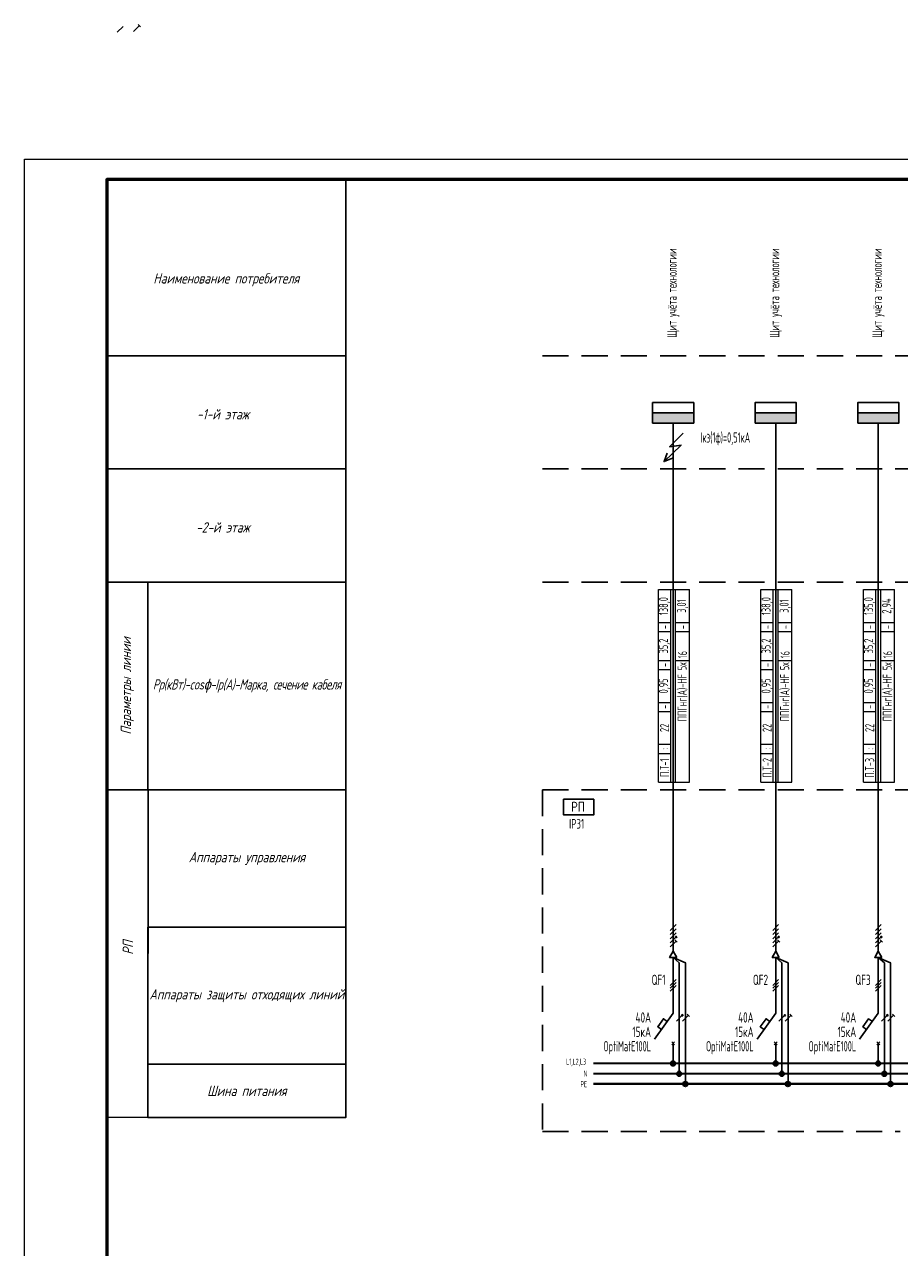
# Model space of a CAD drawing. Header units: millimetres. Extents: x -101899 to 582947, y -77476 to 345289.
# Tile 38 of 100: x 181186 to 202447, y -41005 to -11273. Entities that reach past the tile are written whole.
import ezdxf
from ezdxf.enums import TextEntityAlignment as Align

# ---------------------------------------------------------------- set-up
doc = ezdxf.new("R2010")
doc.units = ezdxf.units.MM
doc.linetypes.add('штриховая2', pattern=[9.525, 6.35, -3.175])
doc.layers.get('Defpoints').update_dxf_attribs({"color": 253})
doc.layers.add('$_Блоки', color=7, linetype='Continuous')
doc.layers.add('текст', color=7, linetype='Continuous', lineweight=20)
doc.layers.add('ФОРМАТ', color=7, linetype='Continuous', lineweight=18)
doc.styles.add('$_Electrical_gost', font='cs_gost2304.shx', dxfattribs={"width": 0.8})
doc.styles.add('$_ГОСТ.15', font='gost-uw.shx', dxfattribs={"oblique": 15})
doc.styles.add('Electrical_gost', font='cs_gost2304.shx', dxfattribs={"height": 250})
doc.styles.add('ЕСКД', font='cs_gost2304.shx', dxfattribs={"oblique": 15, "height": 2.5})

# ---------------------------------------------------------------- blocks, each defined once
blk = doc.blocks.new('*U29')
for p, q in [((0, 25.74), (0, 12.14)), ((0.71, 20.36), (-0.71, 18.94)), ((0.71, 19.65), (-0.71, 18.24)), ((0.71, 18.94), (-0.71, 17.53)), ((0, 12.14), (-4.55, 5.86)), ((-0.35, 5.2), (0.35, 4.49)), ((-0.35, 4.49), (0.35, 5.2)), ((0, 4.84), (0, 0))]:
    blk.add_line(p, q)
blk.add_lwpolyline([(-1.42, 10.18), (-2.35, 10.84), (-3.76, 8.87), (-2.85, 8.21)])
at = {"style": 'Electrical_gost', "flags": 8}
for tag, width, p in [('QF', 0.8, (-1.86, 20.29)), ('ХАРАКТЕРИСТИКА_И_ТОК', 0.8, (-5.38, 11.14)), ('ОТКЛЮЧАЮЩАЯ_СПОСОБНОСТЬ', 0.8, (-5.38, 7.64)), ('МАРКА', 0.6, (-5.38, 4.14))]:
    blk.add_attdef(tag, text='', height=2.5, dxfattribs=dict(at, width=width)).set_placement(p, align=Align.MIDDLE_RIGHT)
blk = doc.blocks.new('*T364')
at = {"layer": 'Defpoints', "color": 8, "linetype": 'ByBlock', "lineweight": 0, "transparency": 16777216}
for p, q in [((0, 0), (0, 4680)), ((0, 4680), (755, 4680)), ((300, 0), (300, 4680)), ((420, 0), (420, 4680)), ((755, 0), (755, 4680)), ((0, 3880), (300, 3880)), ((420, 3880), (755, 3880)), ((0, 3660), (300, 3660)), ((420, 3660), (755, 3660)), ((0, 2960), (300, 2960)), ((0, 2740), (300, 2740)), ((420, 2960), (755, 2960)), ((0, 1940), (300, 1940)), ((0, 1720), (300, 1720)), ((0, 920), (300, 920)), ((0, 700), (300, 700)), ((0, 0), (755, 0))]:
    blk.add_line(p, q, dxfattribs=at)
at = {"color": 0, "transparency": 16777216, "char_height": 220, "rotation": 90, "style": '$_Electrical_gost'}
for s, insert, width, attachment_point in [('138,0', (150, 4280), 800, 5), ('3,01', (588, 4280), 800, 5), ('35,2', (150, 3310), 700, 5), ('-', (150, 3770), 220, 5), ('-', (588, 3770), 220, 5), ('16', (588, 3010), 600, 4), ('-', (150, 2850), 220, 5), ('{\\C256;ППГнг(А)-HF 5х}', (588, 2910), 2860, 6), ('0,95', (150, 2340), 800, 5), ('-', (150, 1830), 220, 5), ('22', (150, 1320), 800, 5), ('П.Т-1', (150, 350), 700, 5), (':', (150, 810), 220, 5)]:
    blk.add_mtext(s, dxfattribs=dict(at, insert=insert, width=width, attachment_point=attachment_point))
blk = doc.blocks.new('Точка соединения')
blk.add_hatch(color=256).paths.add_polyline_path([(0.6, 0, 1), (-0.6, 0, 1)])
blk.add_hatch(color=256).paths.add_polyline_path([(0.6, 0, 1), (-0.6, 0, 1)])
blk.add_circle((0, 0), 0.6)
blk.add_circle((0, 0), 0.6)
blk = doc.blocks.new('*U15')
h = blk.add_hatch(color=256)
h.dxf.hatch_style = 1
h.paths.add_polyline_path([(0.86, -0.29, 1), (0.56, -0.29, 1)])
for p, q in [((0, -3.75), (0, 3.75)), ((0.71, 2.71), (-0.71, 1.29)), ((0.71, 1.71), (-0.71, 0.29)), ((0.71, 0.71), (-0.71, -0.71)), ((0.71, -0.29), (-0.71, -1.71)), ((0.71, -1.29), (-0.71, -2.71)), ((0.99, -1.58), (0.42, -1.01))]:
    blk.add_line(p, q)
blk.add_circle((0.71, -0.29), 0.15)
blk = doc.blocks.new('*U13')
h = blk.add_hatch(color=256)
h.dxf.hatch_style = 1
h.paths.add_polyline_path([(0.86, 0.71, 1), (0.56, 0.71, 1)])
h = blk.add_hatch(color=256)
h.dxf.hatch_style = 1
h.paths.add_polyline_path([(0.86, 0.71, 1), (0.56, 0.71, 1)])
for p, q in [((0, -3.75), (0, 3.75)), ((-0.71, -0.71), (0.71, 0.71))]:
    blk.add_line(p, q)
blk.add_circle((0.71, 0.71), 0.15)
blk.add_circle((0.71, 0.71), 0.15)
blk = doc.blocks.new('*U12')
for p, q in [((0, -3.75), (0, 3.75)), ((-0.71, -0.71), (0.71, 0.71)), ((0.99, 0.42), (0.42, 0.99))]:
    blk.add_line(p, q)
blk = doc.blocks.new('*U19')
at = {"layer": '$_Блоки'}
h = blk.add_hatch(color=0, dxfattribs=at)
h.dxf.hatch_style = 1
h.paths.add_polyline_path([(5, 0), (5, 2.5), (-5, 2.5), (-5, 0)])
at = {"layer": '$_Блоки', "color": 0}
blk.add_line((-5, 2.5), (5, 2.5), dxfattribs=at)
blk.add_lwpolyline([(-5, 0), (5, 0), (5, 5), (-5, 5)], close=True, dxfattribs=at)
at = {"layer": '$_Блоки', "style": 'Electrical_gost', "flags": 1}
for tag, p in [('ПОМЕЩЕНИЕ_№', (-0.37, 27.49)), ('ГРУППА_№', (-0.37, 23.49)), ('НАИМЕНОВАНИЕ', (-0.37, 19.49)), ('ПРИМЕЧАНИЕ', (-0.37, 15.49))]:
    blk.add_attdef(tag, text='', height=2.5, dxfattribs=at).set_placement(p, align=Align.TOP_LEFT)
blk = doc.blocks.new('*T365')
at = {"layer": 'Defpoints', "color": 8, "linetype": 'ByBlock', "lineweight": 0, "transparency": 16777216}
for p, q in [((0, 0), (0, 4680)), ((0, 4680), (755, 4680)), ((300, 0), (300, 4680)), ((420, 0), (420, 4680)), ((755, 0), (755, 4680)), ((0, 3880), (300, 3880)), ((420, 3880), (755, 3880)), ((0, 3660), (300, 3660)), ((420, 3660), (755, 3660)), ((0, 2960), (300, 2960)), ((0, 2740), (300, 2740)), ((420, 2960), (755, 2960)), ((0, 1940), (300, 1940)), ((0, 1720), (300, 1720)), ((0, 920), (300, 920)), ((0, 700), (300, 700)), ((0, 0), (755, 0))]:
    blk.add_line(p, q, dxfattribs=at)
at = {"color": 0, "transparency": 16777216, "char_height": 220, "rotation": 90, "style": '$_Electrical_gost'}
for s, insert, width, attachment_point in [('138,0', (150, 4280), 800, 5), ('3,01', (588, 4280), 800, 5), ('35,2', (150, 3310), 700, 5), ('-', (150, 3770), 220, 5), ('-', (588, 3770), 220, 5), ('16', (588, 3010), 600, 4), ('-', (150, 2850), 220, 5), ('{\\C256;ППГнг(А)-HF 5х}', (588, 2910), 2860, 6), ('0,95', (150, 2340), 800, 5), ('-', (150, 1830), 220, 5), ('22', (150, 1320), 800, 5), ('П.Т-2', (150, 350), 700, 5), (':', (150, 810), 220, 5)]:
    blk.add_mtext(s, dxfattribs=dict(at, insert=insert, width=width, attachment_point=attachment_point))
blk = doc.blocks.new('*T366')
at = {"layer": 'Defpoints', "color": 8, "linetype": 'ByBlock', "lineweight": 0, "transparency": 16777216}
for p, q in [((0, 0), (0, 4680)), ((0, 4680), (755, 4680)), ((300, 0), (300, 4680)), ((420, 0), (420, 4680)), ((755, 0), (755, 4680)), ((0, 3880), (300, 3880)), ((420, 3880), (755, 3880)), ((0, 3660), (300, 3660)), ((420, 3660), (755, 3660)), ((0, 2960), (300, 2960)), ((0, 2740), (300, 2740)), ((420, 2960), (755, 2960)), ((0, 1940), (300, 1940)), ((0, 1720), (300, 1720)), ((0, 920), (300, 920)), ((0, 700), (300, 700)), ((0, 0), (755, 0))]:
    blk.add_line(p, q, dxfattribs=at)
at = {"color": 0, "transparency": 16777216, "char_height": 220, "rotation": 90, "style": '$_Electrical_gost'}
for s, insert, width, attachment_point in [('135,0', (150, 4280), 800, 5), ('2,94', (588, 4280), 800, 5), ('35,2', (150, 3310), 700, 5), ('-', (150, 3770), 220, 5), ('-', (588, 3770), 220, 5), ('16', (588, 3010), 600, 4), ('-', (150, 2850), 220, 5), ('{\\C256;ППГнг(А)-HF 5х}', (588, 2910), 2860, 6), ('0,95', (150, 2340), 800, 5), ('-', (150, 1830), 220, 5), ('22', (150, 1320), 800, 5), ('П.Т-3', (150, 350), 700, 5), (':', (150, 810), 220, 5)]:
    blk.add_mtext(s, dxfattribs=dict(at, insert=insert, width=width, attachment_point=attachment_point))
blk = doc.blocks.new('*U374')
at = {"layer": 'ФОРМАТ'}
blk.add_lwpolyline([(594, 420), (594, 0), (0, 0), (0, 420)], close=True, dxfattribs=at)
at = {"layer": 'ФОРМАТ', "lineweight": 53}
blk.add_lwpolyline([(20, 5), (589, 5), (589, 415), (20, 415)], close=True, dxfattribs=at)

msp = doc.modelspace()

# ---------------------------------------------------------------- linework, layer by layer
for p, q in [((184007.6, -11329.9), (183951, -11273.3)), ((183837.9, -11443), (183979.3, -11301.6)), ((184184.1, -29880.3), (188994.3, -29880.3)), ((184185.3, -33215), (184185.3, -37550.5))]:
    msp.add_line(p, q)
for points in [[(183438.5, -11464.3), (183579.9, -11322.9)], [(188991.9, -19327.1), (183185.8, -19327.1)], [(188991.9, -20702.1), (188991.9, -37847.9), (184184.7, -37844.5)], [(196946.6, -33801.1), (196946.6, -20964.8)], [(199439, -33801.1), (199439, -20964.8)], [(201931.4, -33801.1), (201931.4, -20964.8)], [(197190.2, -21210.3), (196860, -21540.2), (197137.8, -21496.4), (196727.5, -21899), (196931.4, -21815.8)], [(196805.1, -21698.5), (196727.5, -21899)], [(183185.8, -24827.1), (188991.9, -24827.1)], [(183187.4, -24826.3), (183187.4, -29878.1), (184184.7, -29879.6), (184185.8, -24826.3)], [(184185.3, -24826.3), (184185.3, -29879.6)], [(184187.7, -33215), (184187.7, -29879.6)], [(184184.1, -33215.8), (188994.3, -33215.8)], [(197033.3, -33951.2), (196946.6, -33801.1), (196859.9, -33951.2), (197033.3, -33951.2)], [(199525.7, -33951.2), (199439, -33801.1), (199352.3, -33951.2), (199525.7, -33951.2)], [(202018.1, -33951.2), (201931.4, -33801.1), (201844.7, -33951.2), (202018.1, -33951.2)], [(197096.6, -36775.6), (197096.6, -34084.7), (196946.6, -33951.2), (197246.6, -34084.7), (197246.6, -37025.6)], [(199589, -36775.6), (199589, -34084.7), (199439, -33951.2), (199739, -34084.7), (199739, -37025.6)], [(202081.4, -36775.6), (202081.4, -34084.7), (201931.4, -33951.2), (202231.4, -34084.7), (202231.4, -37025.6)], [(188991.9, -36551.2), (184184.1, -36551.2)], [(196946.6, -36379.9), (196946.6, -36529.2)]]:
    msp.add_lwpolyline(points)
for points in [[(183185.8, -15044.3), (188991.9, -15044.3), (188991.9, -22077.1), (183185.8, -22077.1)], [(183187.4, -37839.1), (184184.7, -37840.6), (184190.3, -29878.8), (183191.9, -29878.8)], [(194278.9, -30105.2), (195018.3, -30107.3), (195018.3, -30487.9), (194278.9, -30485.7)]]:
    msp.add_lwpolyline(points, close=True)
at = {"linetype": 'штриховая2', "ltscale": 100}
for points in [[(193771, -19327.1), (223554.4, -19327.1)], [(193771, -22077.1), (223554.4, -22077.1)], [(193771, -24827.1), (223554.4, -24827.1)], [(193771, -29880.3), (223554.4, -29880.3)], [(193771, -29880.3), (193771, -38187.2)], [(193771, -38187.2), (202462, -38187.2)]]:
    msp.add_lwpolyline(points, dxfattribs=at)
at = {"const_width": 50}
for points in [[(195010.2, -36525.6), (222901.4, -36525.6)], [(195010.2, -36775.6), (222905.4, -36775.6)], [(195010.2, -37025.6), (222891, -37025.6)]]:
    msp.add_lwpolyline(points, dxfattribs=at)

# ---------------------------------------------------------------- block references
at = {"xscale": 100, "yscale": 100, "zscale": 100}
for name, p in [('*U374', (181185.8, -56544.8)), ('*U19', (196946.6, -20964.8)), ('*U19', (199439, -20964.8)), ('*U19', (201931.4, -20964.8)), ('*U15', (196946.6, -33426.1)), ('*U15', (199439, -33426.1)), ('*U15', (201931.4, -33426.1)), ('*U13', (197096.6, -35430.1)), ('*U12', (197246.6, -35430.1)), ('*U13', (199589, -35430.1)), ('*U12', (199739, -35430.1)), ('*U13', (202081.4, -35430.1)), ('*U12', (202231.4, -35430.1)), ('Точка соединения', (196943.1, -36530.4)), ('Точка соединения', (199435.5, -36530.4)), ('Точка соединения', (201927.9, -36530.4)), ('Точка соединения', (197093.1, -36780.4)), ('Точка соединения', (199585.5, -36780.4)), ('Точка соединения', (202077.9, -36780.4)), ('Точка соединения', (197243.1, -37030.4)), ('Точка соединения', (199735.5, -37030.4)), ('Точка соединения', (202227.9, -37030.4))]:
    msp.add_blockref(name, p, dxfattribs=at)
for name, p in [('*T364', (196586.6, -29692.3)), ('*T365', (199079, -29692.3)), ('*T366', (201571.4, -29692.3))]:
    msp.add_blockref(name, p)
ref = msp.add_blockref('*U29', (196946.6, -36525.6), dxfattribs=dict(xscale=100, yscale=100, zscale=100))
ref.add_attrib('QF', 'QF1', dxfattribs={"height": 250, "style": 'Electrical_gost', "width": 0.8}).set_placement((196760.1, -34496.6), align=Align.MIDDLE_RIGHT)
ref.add_attrib('ХАРАКТЕРИСТИКА_И_ТОК', '40А', dxfattribs={"height": 250, "style": 'Electrical_gost', "width": 0.8}).set_placement((196409, -35411.4), align=Align.MIDDLE_RIGHT)
ref.add_attrib('ОТКЛЮЧАЮЩАЯ_СПОСОБНОСТЬ', '15кА', dxfattribs={"height": 250, "style": 'Electrical_gost', "width": 0.8}).set_placement((196409, -35761.4), align=Align.MIDDLE_RIGHT)
ref.add_attrib('МАРКА', 'OptiMatE100L', dxfattribs={"height": 250, "style": 'Electrical_gost', "width": 0.7}).set_placement((196409, -36111.4), align=Align.MIDDLE_RIGHT)
ref = msp.add_blockref('*U29', (199439, -36525.6), dxfattribs=dict(xscale=100, yscale=100, zscale=100))
ref.add_attrib('QF', 'QF2', dxfattribs={"height": 250, "style": 'Electrical_gost', "width": 0.8}).set_placement((199252.5, -34496.6), align=Align.MIDDLE_RIGHT)
ref.add_attrib('ХАРАКТЕРИСТИКА_И_ТОК', '40А', dxfattribs={"height": 250, "style": 'Electrical_gost', "width": 0.8}).set_placement((198901.4, -35411.4), align=Align.MIDDLE_RIGHT)
ref.add_attrib('ОТКЛЮЧАЮЩАЯ_СПОСОБНОСТЬ', '15кА', dxfattribs={"height": 250, "style": 'Electrical_gost', "width": 0.8}).set_placement((198901.4, -35761.4), align=Align.MIDDLE_RIGHT)
ref.add_attrib('МАРКА', 'OptiMatE100L', dxfattribs={"height": 250, "style": 'Electrical_gost', "width": 0.7}).set_placement((198901.4, -36111.4), align=Align.MIDDLE_RIGHT)
ref = msp.add_blockref('*U29', (201931.4, -36525.6), dxfattribs=dict(xscale=100, yscale=100, zscale=100))
ref.add_attrib('QF', 'QF3', dxfattribs={"height": 250, "style": 'Electrical_gost', "width": 0.8}).set_placement((201744.9, -34496.6), align=Align.MIDDLE_RIGHT)
ref.add_attrib('ХАРАКТЕРИСТИКА_И_ТОК', '40А', dxfattribs={"height": 250, "style": 'Electrical_gost', "width": 0.8}).set_placement((201393.8, -35411.4), align=Align.MIDDLE_RIGHT)
ref.add_attrib('ОТКЛЮЧАЮЩАЯ_СПОСОБНОСТЬ', '15кА', dxfattribs={"height": 250, "style": 'Electrical_gost', "width": 0.8}).set_placement((201393.8, -35761.4), align=Align.MIDDLE_RIGHT)
ref.add_attrib('МАРКА', 'OptiMatE100L', dxfattribs={"height": 250, "style": 'Electrical_gost', "width": 0.7}).set_placement((201393.8, -36111.4), align=Align.MIDDLE_RIGHT)
ref = msp.add_blockref('*U29', (204423.8, -36525.6), dxfattribs=dict(xscale=100, yscale=100, zscale=100))
ref.add_attrib('QF', 'QF4', dxfattribs={"height": 250, "style": 'Electrical_gost', "width": 0.8}).set_placement((204237.3, -34496.6), align=Align.MIDDLE_RIGHT)
ref.add_attrib('ХАРАКТЕРИСТИКА_И_ТОК', '40А', dxfattribs={"height": 250, "style": 'Electrical_gost', "width": 0.8}).set_placement((203886.2, -35411.4), align=Align.MIDDLE_RIGHT)
ref.add_attrib('ОТКЛЮЧАЮЩАЯ_СПОСОБНОСТЬ', '15кА', dxfattribs={"height": 250, "style": 'Electrical_gost', "width": 0.8}).set_placement((203886.2, -35761.4), align=Align.MIDDLE_RIGHT)
ref.add_attrib('МАРКА', 'OptiMatE100L', dxfattribs={"height": 250, "style": 'Electrical_gost', "width": 0.7}).set_placement((203886.2, -36111.4), align=Align.MIDDLE_RIGHT)

# ---------------------------------------------------------------- texts
at = {"layer": 'текст', "linetype": 'Continuous', "style": '$_ГОСТ.15', "width": 0.8}
msp.add_text(' IP31', height=240, dxfattribs=at).set_placement((194320.7, -30825.4))
at = {"layer": 'текст', "linetype": 'Continuous', "char_height": 230, "width": 2809.15, "attachment_point": 4, "rotation": 90, "style": '$_Electrical_gost'}
for insert in [(196948.9, -18888.6), (199441.3, -18888.6), (201933.7, -18888.6)]:
    msp.add_mtext('Щит учёта технологии', dxfattribs=dict(at, insert=insert))
at = {"layer": 'текст', "char_height": 250, "attachment_point": 5, "style": 'ЕСКД'}
for s, insert, width in [('Наименование потребителя', (186088.6, -17479.8), 5806.697), ('-1-й этаж', (186004.4, -20748.5), 1863.057), ('-2-й этаж', (186004.4, -23498.5), 1863.057), ('\\pxi0.00721;{\\W0.9;\\T0.95;Рр(кВт)-cos\\fISOCPEUR|b0|i0|c204|p34;ɸ\\Fcs_gost2304|c204;-Ip(А)-Марка, сечение кабеля}', (186588.3, -27353.7), 4807.2), ('Аппараты управления', (186590.5, -31548.1), 4807.754), ('Аппараты защиты отходящих линий', (186588, -34883.5), 4807.754), ('Шина питания', (186588, -37195.9), 4807.754)]:
    msp.add_mtext(s, dxfattribs=dict(at, insert=insert, width=width))
at = {"layer": 'текст', "linetype": 'штриховая2', "insert": (198817, -21346.6), "char_height": 250, "width": 1515.35, "attachment_point": 6, "style": '$_Electrical_gost'}
msp.add_mtext('{\\W0.7;Iкз(1ф)=0,51кА}', dxfattribs=at)
at = {"layer": 'текст', "char_height": 250, "attachment_point": 5, "rotation": 90, "style": 'ЕСКД'}
for s, insert, width in [('Параметры линии', (183686.3, -27352.6), 5052.499), ('РП', (183698.2, -33715.1), 7670.878)]:
    msp.add_mtext(s, dxfattribs=dict(at, insert=insert, width=width))
at = {"layer": 'текст', "linetype": 'Continuous', "insert": (194634.9, -30290), "char_height": 240, "width": 389.769, "attachment_point": 5, "line_spacing_factor": 0.892432, "style": '$_ГОСТ.15'}
msp.add_mtext('\\A1;{\\Q0;РП}', dxfattribs=at)
at = {"layer": 'текст', "linetype": 'Continuous', "char_height": 150, "attachment_point": 4, "style": '$_Electrical_gost'}
for s, insert, width in [('{\\W0.7;L1,L2,L3}', (194346.5, -36504.1), 537.073), ('{\\W0.7;N}', (194770.4, -36776.5), 81.167), ('{\\W0.7;РЕ}', (194696, -37031.7), 141.638)]:
    msp.add_mtext(s, dxfattribs=dict(at, insert=insert, width=width))

doc.saveas('drawing.dxf')
